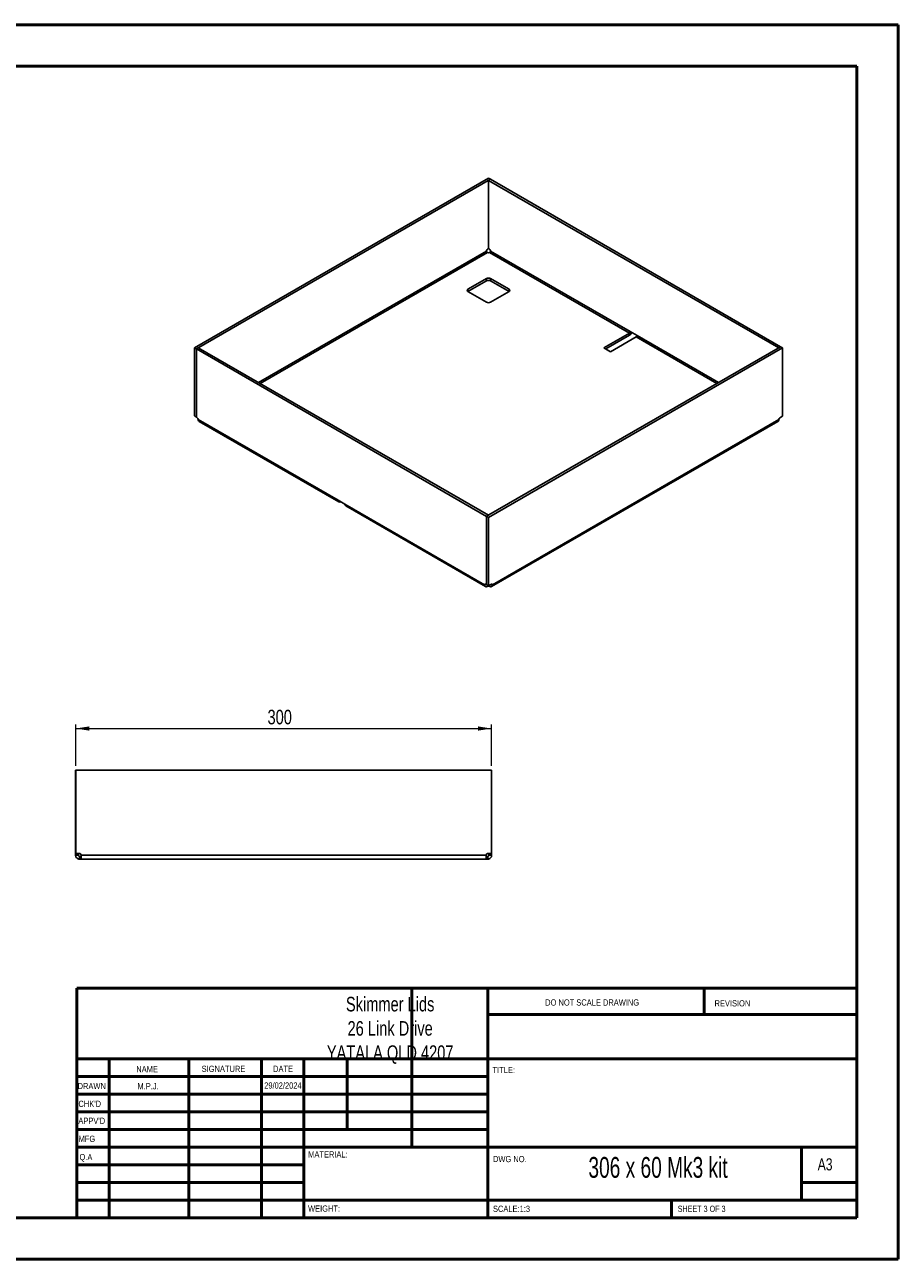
# Paper-space layout 'Sheet3' of a CAD drawing. Header units: millimetres. Extents: x 0 to 420, y 0 to 297.
# Tile 2 of 2: x 210 to 420, y 0 to 297. Entities that reach past the tile are written whole.
import ezdxf

# ---------------------------------------------------------------- set-up
doc = ezdxf.new("R2010")
doc.units = ezdxf.units.MM
doc.styles.add('SLDTEXTSTYLE0', font='TXT', dxfattribs={"width": 0.6875})
doc.styles.add('SLDTEXTSTYLE1', font='TXT', dxfattribs={"width": 0.75})
doc.dimstyles.new('SLDDIMSTYLE0', dxfattribs={"dimtxt": 3.5, "dimasz": 3.302, "dimexe": 0, "dimexo": 0.0625, "dimgap": 0.875, "dimtad": 1, "dimdec": 0, "dimlfac": 3, "dimrnd": 1e-09, "dimzin": 12, "dimdsep": 46, "dimtxsty": 'SLDTEXTSTYLE1', "dimsah": 1, "dimcen": 0.09, "dimadec": 0, "dimazin": 3, "dimtfac": 1, "dimtdec": 0, "dimtofl": 0, "dimtmove": 0, "dimatfit": 3, "dimfxl": 0, "dimfrac": 2, "dimtolj": 1, "dimtzin": 12, "dimarcsym": 0})

# ---------------------------------------------------------------- blocks, each defined once
blk = doc.blocks.new('_D_5')
at = {"color": 7, "linetype": 'Continuous', "lineweight": 0}
for p, q in [((222.63, 118.9), (222.63, 128.9)), ((222.63, 127.9), (322.63, 127.9)), ((322.63, 118.9), (322.63, 128.9))]:
    blk.add_line(p, q, dxfattribs=at)
at = {"color": 7, "linetype": 'Continuous', "lineweight": 18}
for points in [[(222.63, 127.9), (225.93, 127.39), (225.93, 128.41)], [(322.63, 127.9), (319.32, 128.41), (319.32, 127.39)]]:
    blk.add_solid(points, dxfattribs=at)
at = {"color": 7, "linetype": 'Continuous', "lineweight": 18, "insert": (268.75, 132.41), "char_height": 3.5, "attachment_point": 1, "style": 'SLDTEXTSTYLE1'}
blk.add_mtext('300', dxfattribs=at)

psp = doc.layouts.new('Sheet3')

# ---------------------------------------------------------------- linework, layer by layer
at = {"color": 7, "linetype": 'Continuous', "lineweight": 50}
for p, q in [((0.3793, 297.2148), (420.3793, 297.2148)), ((420.3793, 0.2148), (420.3793, 297.2148)), ((10.3793, 287.2148), (410.3793, 287.2148)), ((410.3793, 287.2148), (410.3793, 10.2148)), ((222.8788, 65.4648), (410.0788, 65.4648)), ((222.8788, 65.4648), (222.8788, 10.2148)), ((303.4788, 65.4648), (303.4788, 27.2148)), ((321.6788, 65.4648), (321.6788, 10.2148)), ((373.6788, 59.0898), (373.6788, 65.4648)), ((410.0788, 59.0898), (321.6788, 59.0898)), ((410.0788, 48.4648), (222.8788, 48.4648)), ((230.6788, 48.4648), (230.6788, 10.2148)), ((249.8698, 48.4648), (249.8698, 10.2148)), ((267.2778, 48.4648), (267.2778, 10.2148)), ((277.4788, 10.2148), (277.4788, 48.4648)), ((287.8788, 31.4648), (287.8788, 48.4648)), ((321.6788, 44.2148), (222.8788, 44.2148)), ((321.6788, 39.9648), (222.8788, 39.9648)), ((321.6788, 35.7148), (222.8788, 35.7148)), ((321.6788, 31.4648), (222.8788, 31.4648)), ((277.4788, 27.2148), (222.8788, 27.2148)), ((277.4788, 27.2148), (410.0788, 27.2148)), ((397.0788, 14.4648), (397.0788, 27.2148)), ((277.4788, 22.9647), (222.8788, 22.9647)), ((277.4788, 18.7148), (222.8788, 18.7148)), ((410.0788, 18.7148), (397.0788, 18.7148)), ((222.8788, 14.4648), (410.3793, 14.4648)), ((365.8788, 10.2148), (365.8788, 14.4648)), ((10.3793, 10.2148), (410.3793, 10.2148)), ((0.3793, 0.2148), (420.3793, 0.2148))]:
    psp.add_line(p, q, dxfattribs=at)
at = {"color": 7, "linetype": 'Continuous', "lineweight": 25}
for p, q in [((321.848, 260.2879), (251.1844, 219.4947)), ((322.3194, 260.0157), (251.6558, 219.2226)), ((321.848, 260.2879), (322.3194, 260.0157)), ((321.8833, 259.7504), (322.3547, 260.0225)), ((321.8833, 243.3377), (321.8833, 259.7504)), ((391.6276, 219.4879), (321.8833, 259.7504)), ((322.3194, 260.0021), (322.3194, 260.0157)), ((392.099, 219.76), (322.3547, 260.0225)), ((321.4121, 242.7665), (266.5899, 211.1183)), ((266.9671, 210.9006), (321.6007, 242.4399)), ((321.4121, 242.7665), (321.4121, 242.8071)), ((321.6358, 242.4196), (321.6007, 242.4399)), ((321.6478, 243.2154), (321.8833, 243.3513)), ((321.8833, 243.3377), (322.0952, 243.2154)), ((322.1424, 242.4399), (322.1072, 242.4196)), ((322.1424, 242.4399), (355.7419, 223.0433)), ((322.3309, 242.8071), (322.3309, 242.7665)), ((355.9305, 223.3699), (322.3309, 242.7665)), ((321.4001, 236.1467), (316.9218, 233.5614)), ((316.9219, 233.017), (321.4001, 235.6023)), ((321.4001, 236.1467), (321.4001, 235.6023)), ((326.8213, 233.5614), (322.3429, 236.1467)), ((322.3429, 236.1467), (322.3429, 235.6023)), ((322.3429, 235.6023), (326.8212, 233.017)), ((316.9218, 233.5614), (316.9218, 233.0171)), ((316.9218, 233.0171), (321.4001, 230.4318)), ((322.3429, 230.4318), (326.8213, 233.0171)), ((326.8213, 233.5614), (326.8213, 233.0171)), ((355.7419, 223.0433), (349.5665, 219.4783)), ((355.7419, 223.0433), (355.7419, 222.4989)), ((357.5804, 222.4174), (355.9305, 223.3699)), ((355.7419, 222.4989), (350.038, 219.2061)), ((351.2165, 218.5258), (357.3919, 222.0908)), ((357.3919, 222.0908), (376.776, 210.9006)), ((377.1531, 211.1183), (357.5804, 222.4174)), ((251.1844, 219.4947), (251.6558, 219.2226)), ((251.1844, 203.082), (251.1844, 219.4947)), ((252.1154, 219.4743), (251.644, 219.2021)), ((251.644, 219.2021), (321.3883, 178.9396)), ((251.644, 219.2021), (251.644, 202.7894)), ((251.6558, 219.2089), (251.6558, 219.2226)), ((252.1154, 219.4743), (321.8597, 179.2117)), ((321.4237, 178.9464), (392.0872, 219.7396)), ((321.8951, 178.6743), (392.5586, 219.4675)), ((349.5665, 219.4783), (351.2165, 218.5258)), ((391.6276, 219.4879), (392.099, 219.76)), ((391.6276, 219.4743), (391.6276, 219.4879)), ((392.5586, 219.4675), (392.0872, 219.7396)), ((392.099, 219.7328), (392.099, 219.76)), ((392.5586, 203.0548), (392.5586, 219.4675)), ((251.1844, 203.082), (251.644, 202.8166)), ((251.856, 202.6671), (251.644, 202.7894)), ((252.0917, 202.2183), (252.0917, 202.2588)), ((285.6912, 182.8216), (252.0917, 202.2183)), ((391.6514, 202.2183), (322.8023, 162.4725)), ((391.6514, 202.2183), (391.6514, 202.2588)), ((391.8871, 202.6671), (392.5586, 203.0548)), ((252.285, 201.7909), (285.8846, 182.3943)), ((322.609, 162.0452), (391.4581, 201.7909)), ((285.6912, 182.8216), (287.3411, 181.8692)), ((286.3512, 182.4406), (286.3512, 182.4405)), ((286.3513, 182.4406), (286.3512, 182.4405)), ((320.9407, 162.4725), (287.3411, 181.8692)), ((287.5345, 181.4418), (321.134, 162.0452)), ((321.8597, 179.2117), (321.3883, 178.9396)), ((321.3883, 178.9396), (321.3883, 162.5269)), ((321.8951, 178.6743), (321.4237, 178.9464)), ((321.4237, 162.5337), (321.4237, 178.9464)), ((321.8597, 179.1981), (321.8597, 179.2117)), ((321.8951, 162.2616), (321.8951, 178.6743)), ((320.9407, 162.5131), (321.1765, 162.6492)), ((320.9407, 162.4725), (321.2116, 162.6289)), ((320.9407, 162.5131), (320.9407, 162.4725)), ((321.3883, 162.5269), (321.1764, 162.6492)), ((321.3883, 162.5269), (321.4237, 162.5473)), ((321.8951, 162.2616), (321.4237, 162.5337)), ((321.6007, 162.0914), (321.6007, 162.4315)), ((321.6007, 162.0914), (321.6358, 162.1117)), ((321.6358, 162.1117), (321.6358, 162.4112)), ((322.5666, 162.6492), (321.8951, 162.2616)), ((322.1072, 162.1117), (322.1072, 162.384)), ((322.1072, 162.1117), (322.1424, 162.0914)), ((322.1424, 162.0914), (322.1424, 162.4043)), ((322.8023, 162.4725), (322.5314, 162.6289)), ((322.8023, 162.5131), (322.5666, 162.6492)), ((322.8023, 162.4725), (322.8023, 162.5131)), ((222.6263, 117.8983), (222.6263, 97.798)), ((222.6596, 117.8983), (222.6263, 117.8983)), ((222.6596, 117.8983), (322.5929, 117.8983)), ((222.6596, 97.798), (222.6596, 117.8983)), ((322.5929, 97.798), (322.5929, 117.8983)), ((322.5929, 117.8983), (322.6263, 117.8983)), ((322.6263, 97.798), (322.6263, 117.8983)), ((222.6263, 97.798), (222.6596, 97.798)), ((222.6263, 97.798), (222.6263, 97.4647)), ((222.6263, 97.4647), (223.2929, 97.4647)), ((222.6263, 97.4647), (222.6263, 97.415)), ((222.6263, 97.415), (223.2929, 97.415)), ((223.6093, 97.798), (222.6596, 97.798)), ((223.2929, 97.798), (223.2929, 97.4647)), ((223.2929, 97.4647), (223.2929, 97.415)), ((223.5596, 96.4817), (223.5596, 97.1483)), ((223.5596, 97.1483), (223.6093, 97.1483)), ((223.5596, 96.4817), (223.6093, 96.4817)), ((223.6093, 96.4817), (223.6093, 97.1483)), ((223.6093, 97.1483), (223.9426, 97.1483)), ((223.6093, 96.4817), (223.9426, 96.4817)), ((223.9426, 97.415), (223.9426, 97.4647)), ((321.3099, 97.415), (223.9426, 97.415)), ((321.3099, 96.4817), (223.9426, 96.4817)), ((321.3099, 97.415), (321.3099, 97.4647)), ((321.3099, 97.1483), (321.6432, 97.1483)), ((321.3099, 96.4817), (321.6432, 96.4817)), ((321.6432, 97.798), (322.5929, 97.798)), ((321.6432, 96.4817), (321.6432, 97.1483)), ((321.6432, 97.1483), (321.6929, 97.1483)), ((321.6432, 96.4817), (321.6929, 96.4817)), ((321.6929, 96.4817), (321.6929, 97.1483)), ((321.9596, 97.4647), (321.9596, 97.798)), ((322.6263, 97.4647), (321.9596, 97.4647)), ((321.9596, 97.415), (321.9596, 97.4647)), ((322.6263, 97.415), (321.9596, 97.415)), ((322.6263, 97.798), (322.5929, 97.798)), ((322.6263, 97.4647), (322.6263, 97.798)), ((322.6263, 97.415), (322.6263, 97.4647))]:
    psp.add_line(p, q, dxfattribs=at)
for centre, radius, start, end in [((321.9239, 242.7838), 0.5123, 122.605478, 177.394522), ((321.8715, 242.8745), 0.5123, 242.609672, 297.390328), ((321.8192, 242.7838), 0.5123, 2.605478, 57.394522), ((321.8715, 235.2369), 1.0247, 62.609672, 117.390328), ((321.8715, 234.6925), 1.0247, 62.609672, 117.390328), ((317.0251, 233.2892), 0.2911, 110.783421, 249.216579), ((326.718, 233.2892), 0.2911, 290.783421, 69.216579), ((321.8715, 231.3416), 1.0247, 242.609672, 297.390328), ((355.5211, 223.3885), 0.4098, 302.605478, 357.394522), ((354.9717, 223.7014), 1.428, 302.641062, 337.7401), ((357.171, 222.4361), 0.4098, 302.605478, 357.394522), ((251.5799, 202.2356), 0.5123, 2.605478, 57.394522), ((392.1631, 202.2356), 0.5123, 122.605478, 177.394522), ((286.0936, 182.7564), 0.4076, 170.785963, 309.203285), ((287.7985, 181.8187), 0.4601, 173.701152, 234.986667), ((321.0844, 162.5364), 0.1456, 50.796715, 189.214037), ((321.8715, 161.6568), 0.5123, 62.609672, 117.390328), ((322.6586, 162.5364), 0.1456, 350.785963, 129.203285), ((223.6093, 97.4647), 0.3333, 0, 90), ((321.6432, 97.4647), 0.3333, 90, 180)]:
    psp.add_arc(centre, radius, start, end, dxfattribs=at)
for points, knots in [([(321.6007, 242.4399), (321.5513, 242.4684), (321.5022, 242.5202), (321.4324, 242.6411), (321.4121, 242.7095), (321.4121, 242.7665)], [0, 0, 0, 0, 0.5, 0.5, 1, 1, 1, 1]), ([(322.3309, 242.7665), (322.3309, 242.7095), (322.3106, 242.6411), (322.2408, 242.5202), (322.1917, 242.4684), (322.1424, 242.4399)], [0, 0, 0, 0, 0.5, 0.5, 1, 1, 1, 1]), ([(252.285, 201.7909), (252.285, 201.7909), (252.2136, 201.8048), (252.1255, 201.9452), (252.103, 202.1272), (252.0917, 202.2183)], [0, 0, 0, 0, 0.00010213, 0.50005106, 1, 1, 1, 1]), ([(391.6514, 202.2183), (391.6401, 202.1272), (391.6175, 201.9452), (391.5294, 201.8048), (391.4581, 201.7909), (391.458, 201.7909)], [0, 0, 0, 0, 0.49994894, 0.99989787, 1, 1, 1, 1]), ([(320.9407, 162.4725), (320.9407, 162.3728), (320.9579, 162.283), (321.024, 162.1368), (321.0729, 162.0805), (321.1951, 162.01), (321.2683, 161.9957), (321.4279, 162.0115), (321.5143, 162.0416), (321.6007, 162.0914)], [0, 0, 0, 0, 0.25, 0.25, 0.5, 0.5, 0.75, 0.75, 1, 1, 1, 1]), ([(322.1424, 162.0914), (322.2288, 162.0416), (322.3151, 162.0115), (322.4747, 161.9957), (322.548, 162.01), (322.6701, 162.0805), (322.719, 162.1368), (322.7852, 162.283), (322.8023, 162.3728), (322.8023, 162.4725)], [0, 0, 0, 0, 0.25, 0.25, 0.5, 0.5, 0.75, 0.75, 1, 1, 1, 1]), ([(222.6263, 97.415), (222.6263, 97.2928), (222.6506, 97.1707), (222.7441, 96.945), (222.8132, 96.8414), (222.986, 96.6686), (223.0896, 96.5995), (223.3153, 96.506), (223.4374, 96.4817), (223.5596, 96.4817)], [0, 0, 0, 0, 0.25, 0.25, 0.5, 0.5, 0.75, 0.75, 1, 1, 1, 1]), ([(223.2929, 97.415), (223.2929, 97.3452), (223.3217, 97.2758), (223.4204, 97.1771), (223.4898, 97.1483), (223.5596, 97.1483)], [0, 0, 0, 0, 0.5, 0.5, 1, 1, 1, 1]), ([(223.9426, 96.4817), (223.9426, 96.4817), (223.9426, 96.506), (223.9426, 96.5995), (223.9426, 96.6686), (223.9426, 96.8414), (223.9426, 96.945), (223.9426, 97.1707), (223.9426, 97.2928), (223.9426, 97.415)], [0, 0, 0, 0, 0.25, 0.25, 0.5, 0.5, 0.75, 0.75, 1, 1, 1, 1]), ([(321.3099, 97.415), (321.3099, 97.2928), (321.3099, 97.1707), (321.3099, 96.945), (321.3099, 96.8414), (321.3099, 96.6686), (321.3099, 96.5995), (321.3099, 96.506), (321.3099, 96.4817), (321.3099, 96.4817)], [0, 0, 0, 0, 0.25, 0.25, 0.5, 0.5, 0.75, 0.75, 1, 1, 1, 1]), ([(321.6929, 97.1483), (321.7628, 97.1483), (321.8321, 97.1771), (321.9309, 97.2758), (321.9596, 97.3452), (321.9596, 97.415)], [0, 0, 0, 0, 0.5, 0.5, 1, 1, 1, 1]), ([(321.6929, 96.4817), (321.8151, 96.4817), (321.9372, 96.506), (322.163, 96.5995), (322.2665, 96.6686), (322.4393, 96.8414), (322.5085, 96.945), (322.602, 97.1707), (322.6263, 97.2928), (322.6263, 97.415)], [0, 0, 0, 0, 0.25, 0.25, 0.5, 0.5, 0.75, 0.75, 1, 1, 1, 1])]:
    psp.add_open_spline(points, degree=3, knots=knots, dxfattribs=at)

# ---------------------------------------------------------------- texts
at = {"color": 7, "linetype": 'Continuous', "lineweight": 0}
for s, insert, char_height, attachment_point, style in [('Skimmer Lids^J26 Link Drive^JYATALA QLD 4207', (298.2305, 63.3506), 3.5, 2, 'SLDTEXTSTYLE1'), ('DO NOT SCALE DRAWING', (335.4935, 62.7478), 1.5, 1, 'SLDTEXTSTYLE1'), ('REVISION', (376.2064, 62.5497), 1.5, 1, 'SLDTEXTSTYLE1'), ('NAME', (237.2011, 46.7163), 1.5, 1, 'SLDTEXTSTYLE1'), ('SIGNATURE', (252.9124, 46.7765), 1.5, 1, 'SLDTEXTSTYLE1'), ('DATE', (270.0935, 46.791), 1.5, 1, 'SLDTEXTSTYLE1'), ('TITLE:', (322.835, 46.4931), 1.5, 1, 'SLDTEXTSTYLE1'), ('DRAWN', (223.091, 42.6445), 1.5, 1, 'SLDTEXTSTYLE1'), ('M.P.J.', (240.0366, 42.5981), 1.4986, 2, 'SLDTEXTSTYLE1'), ('29/02/2024', (272.454, 42.7739), 1.4986, 2, 'SLDTEXTSTYLE1'), ("CHK'D", (223.2893, 38.3692), 1.5, 1, 'SLDTEXTSTYLE1'), ("APPV'D", (223.2806, 34.2791), 1.5, 1, 'SLDTEXTSTYLE1'), ('MFG', (223.334, 29.9485), 1.5, 1, 'SLDTEXTSTYLE1'), ('Q.A', (223.5479, 25.5644), 1.5, 1, 'SLDTEXTSTYLE1'), ('MATERIAL:', (278.5247, 26.2008), 1.5, 1, 'SLDTEXTSTYLE1'), ('DWG NO.', (322.9528, 25.0834), 1.5, 1, 'SLDTEXTSTYLE1'), ('306 x 60 Mk3 kit', (362.6231, 24.8313), 5, 2, 'SLDTEXTSTYLE0'), ('A3', (400.9998, 24.5152), 2.91042, 1, 'SLDTEXTSTYLE1'), ('WEIGHT:', (278.4967, 13.1641), 1.4986, 1, 'SLDTEXTSTYLE1'), ('SCALE:1:3', (322.9528, 13.1149), 1.5, 1, 'SLDTEXTSTYLE1'), ('SHEET 3 OF 3', (367.3571, 13.1149), 1.5, 1, 'SLDTEXTSTYLE0')]:
    psp.add_mtext(s, dxfattribs=dict(at, insert=insert, char_height=char_height, attachment_point=attachment_point, style=style))

# ---------------------------------------------------------------- dimensions: what is measured, and where the dimension line sits
at = {"color": 7, "linetype": 'Continuous', "lineweight": 18}
dim = psp.add_linear_dim(base=(322.6263, 127.8983), p1=(222.6263, 117.8983), p2=(322.6263, 117.8983), dimstyle='SLDDIMSTYLE0', dxfattribs=at)
dim.commit()
dim.dimension.update_dxf_attribs({"geometry": '_D_5', "text_midpoint": (272.6263, 127.8983), "dimtype": 160})

doc.saveas('drawing.dxf')
